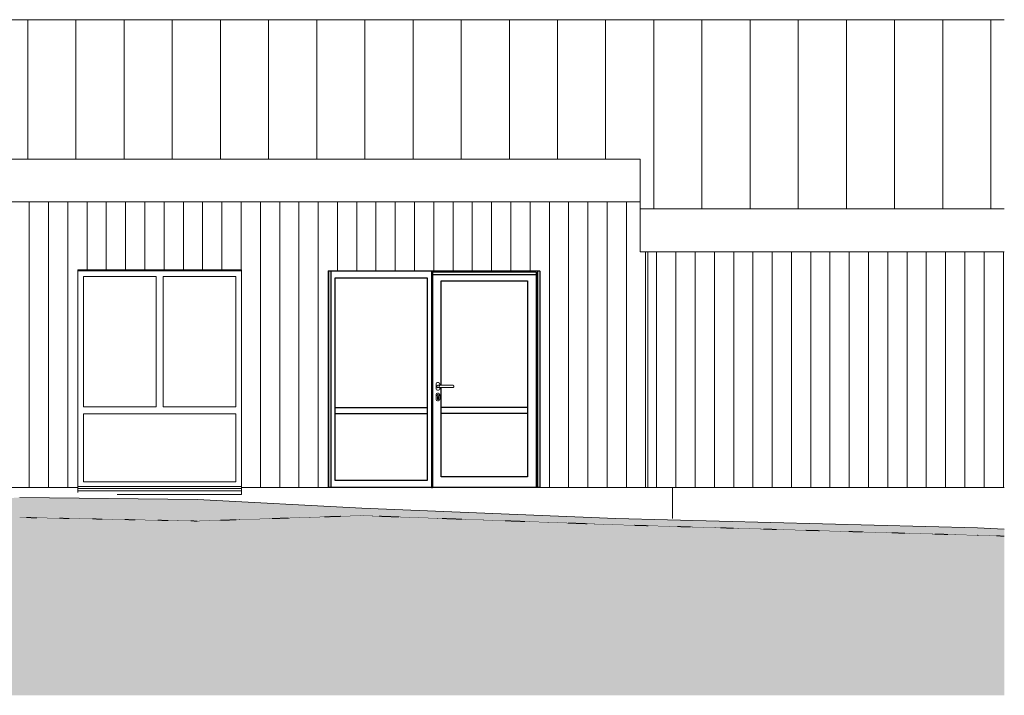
# Model space of a CAD drawing. Header units: millimetres. Extents: x -19731 to 221935, y -2951 to 6011.
# Tile 41 of 41: x 211712 to 221935, y -2158 to 4860. Entities that reach past the tile are written whole.
import ezdxf

# ---------------------------------------------------------------- set-up
doc = ezdxf.new("R2010")
doc.units = ezdxf.units.MM
doc.linetypes.add('A-pointilles', pattern=[0.53, 0, -0.53])
for name, color, linetype, lineweight in [('A-DOOR', 31, 'Continuous', 25), ('A-DOOR-FRAM', 31, 'Continuous', 25), ('A-FLOR', 192, 'Continuous', 13), ('A-GLAZ', 151, 'Continuous', 13), ('A-ROOF', 132, 'Continuous', 13), ('A-ROOF-PATT', 132, 'Continuous', 13), ('A-WALL', 113, 'Continuous', 13), ('A-WALL-PATT', 111, 'Continuous', 13), ('C-TOPO-FNSH', 192, 'A-pointilles', 13), ('C-TOPO-PATT', 8, 'Continuous', 100)]:
    doc.layers.add(name, color=color, linetype=linetype, lineweight=lineweight)
pattern_1 = [(90, (218411.3, 0), (-200, 1e-14), [])]

# ---------------------------------------------------------------- blocks, each defined once
blk = doc.blocks.new('Menuiserie Alu - 2fixes - Allège - 170x220cm - Bavette Alu-8259346-COUPE GG_50')
at = {"layer": 'A-GLAZ'}
for p, q in [((31239, 2250), (29539, 2250)), ((29598, 837), (29598, 2191)), ((29598, 2191), (30352, 2191)), ((30352, 2191), (30352, 837)), ((30425, 837), (30425, 2191)), ((30425, 2191), (31180, 2191)), ((31180, 2191), (31180, 837)), ((30352, 837), (29598, 837)), ((31180, 837), (30425, 837)), ((29598, 764), (29598, 59)), ((31180, 764), (29598, 764)), ((31180, 59), (31180, 764)), ((29539, 10), (31239, 10)), ((29539, -10), (29539, 0)), ((29598, 59), (31180, 59)), ((31239, 0), (31239, -10)), ((31239, -10), (29539, -10))]:
    blk.add_line(p, q, dxfattribs=at)
blk = doc.blocks.new('Bavette Aluminium - Bavelle Aluminium-8257344-COUPE GG_50')
at = {"layer": 'A-GLAZ'}
for p, q in [((29539, -34), (29539, -10)), ((29539, -50), (29539, -34)), ((31239, -34), (29539, -34)), ((31239, -72), (29948, -72)), ((31239, -10), (31239, -34)), ((31239, -34), (31239, -72))]:
    blk.add_line(p, q, dxfattribs=at)
blk = doc.blocks.new('Ensemble menuisé - Porte 1v _ chassis fixes latéraux adaptatifs - 170x220mm _ Porte 1vantail _ 1 fixe G-8256522-COUPE GG_50')
at = {"layer": 'A-DOOR'}
for p, q in [((32141, 2248), (32141, 2)), ((32166, 2248), (32141, 2248)), ((32166, 2248), (32166, 2)), ((34312, 2248), (34312, 2)), ((34337, 2248), (34312, 2248)), ((34337, 2248), (34337, 2)), ((32166, 2), (32141, 2)), ((34337, 2), (34312, 2))]:
    blk.add_line(p, q, dxfattribs=at)
blk = doc.blocks.new('Menuiserie Metallique Chassis porte - Chassis porte vitrée-8259447-COUPE GG_50')
at = {"layer": 'A-DOOR', "lineweight": 13}
for p, q in [((33262, 1078), (33262, 1023)), ((33284, 1090), (33274, 1090)), ((33304, 1063), (33279, 1063)), ((33279, 1038), (33304, 1038)), ((33297, 1063), (33297, 1078)), ((33297, 1023), (33297, 1038)), ((33432, 1063), (33304, 1063)), ((33304, 1038), (33432, 1038)), ((33262, 968), (33262, 913)), ((33274, 1010), (33284, 1010)), ((33284, 980), (33274, 980)), ((33274, 915), (33274, 947)), ((33284, 947), (33284, 915)), ((33297, 913), (33297, 968)), ((33284, 915), (33274, 915)), ((33274, 900), (33284, 900))]:
    blk.add_line(p, q, dxfattribs=at)
for centre, radius, start, end in [((33274, 1078), 12.5, 90, 180), ((33274, 1023), 12.5, 180, 270), ((33279, 1050), 12.5, 90, 180), ((33279, 1050), 12.5, 180, 270), ((33284, 1078), 12.5, 0, 90), ((33284, 1023), 12.5, 270, 0), ((33274, 968), 12.5, 90, 180), ((33279, 956), 10, 300, 240), ((33284, 968), 12.5, 360, 90), ((33274, 913), 12.5, 180, 270), ((33284, 913), 12.5, 270, 0)]:
    blk.add_arc(centre, radius, start, end, dxfattribs=at)
for points, knots in [([(33292, 1050), (33292, 1051), (33292, 1053), (33292, 1055), (33293, 1056), (33294, 1057), (33295, 1058), (33295, 1059), (33296, 1060), (33298, 1061), (33298, 1061), (33299, 1062), (33300, 1062), (33301, 1062), (33302, 1062), (33302, 1062), (33303, 1062), (33304, 1063), (33304, 1063)], [0, 0, 0, 0, 0.0833333, 0.125, 0.1666667, 0.2083333, 0.2291667, 0.25, 0.2916667, 0.3333333, 0.3541667, 0.375, 0.3958333, 0.4166667, 0.4375, 0.4583333, 0.4791667, 0.5, 0.5, 0.5, 0.5]), ([(33304, 1038), (33304, 1038), (33303, 1038), (33302, 1038), (33302, 1038), (33301, 1038), (33300, 1038), (33299, 1038), (33298, 1039), (33298, 1039), (33297, 1040), (33296, 1040), (33295, 1041), (33295, 1042), (33294, 1043), (33293, 1044), (33292, 1045), (33292, 1047), (33292, 1049), (33292, 1050)], [0.5, 0.5, 0.5, 0.5, 0.5208333, 0.5416667, 0.5625, 0.5833333, 0.6041667, 0.625, 0.6458333, 0.6666667, 0.6875, 0.7083333, 0.75, 0.7708333, 0.7916667, 0.8333333, 0.875, 0.9166667, 1, 1, 1, 1]), ([(33444, 1050), (33444, 1051), (33444, 1053), (33443, 1055), (33442, 1056), (33442, 1057), (33441, 1058), (33440, 1059), (33439, 1060), (33438, 1061), (33437, 1061), (33436, 1062), (33436, 1062), (33435, 1062), (33434, 1062), (33433, 1062), (33432, 1062), (33432, 1063), (33432, 1063)], [0, 0, 0, 0, 0.0833333, 0.125, 0.1666667, 0.2083333, 0.2291667, 0.25, 0.2916667, 0.3333333, 0.3541667, 0.375, 0.3958333, 0.4166667, 0.4375, 0.4583333, 0.4791667, 0.5, 0.5, 0.5, 0.5]), ([(33432, 1038), (33432, 1038), (33432, 1038), (33433, 1038), (33434, 1038), (33435, 1038), (33436, 1038), (33436, 1038), (33437, 1039), (33438, 1039), (33438, 1040), (33439, 1040), (33440, 1041), (33441, 1042), (33442, 1043), (33442, 1044), (33443, 1045), (33444, 1047), (33444, 1049), (33444, 1050)], [0.5, 0.5, 0.5, 0.5, 0.5208333, 0.5416667, 0.5625, 0.5833333, 0.6041667, 0.625, 0.6458333, 0.6666667, 0.6875, 0.7083333, 0.75, 0.7708333, 0.7916667, 0.8333333, 0.875, 0.9166667, 1, 1, 1, 1])]:
    blk.add_open_spline(points, degree=3, knots=knots, dxfattribs=at)
at = {"layer": 'A-DOOR-FRAM'}
for p, q in [((33212, 2248), (33212, 2)), ((34312, 2248), (33212, 2248)), ((33222, 2213), (34302, 2213)), ((33222, 2), (33222, 2213)), ((33224, 2238), (33224, 2)), ((34299, 2238), (33224, 2238)), ((33314, 1063), (33314, 2148)), ((33314, 2148), (34209, 2148)), ((34209, 2148), (34209, 112)), ((34299, 2238), (34299, 2)), ((34302, 2213), (34302, 2)), ((34312, 2248), (34312, 2)), ((33314, 112), (33314, 1038)), ((34209, 833), (33314, 833)), ((34209, 768), (33314, 768)), ((34209, 112), (33314, 112)), ((33212, 2), (33222, 2)), ((33222, 2), (33224, 2)), ((34299, 2), (33224, 2)), ((34302, 2), (34299, 2)), ((34312, 2), (34302, 2))]:
    blk.add_line(p, q, dxfattribs=at)
blk = doc.blocks.new('Menuiserie Métallique Chassis fixe - Chassis fixe vitré-8259451-COUPE GG_50')
at = {"layer": 'A-DOOR-FRAM'}
for p, q in [((32166, 2248), (32166, 2)), ((33212, 2248), (32166, 2248)), ((32211, 2178), (33167, 2178)), ((32211, 72), (32211, 2178)), ((33167, 2178), (33167, 72)), ((33212, 2248), (33212, 2)), ((32211, 833), (33167, 833)), ((32211, 768), (33167, 768)), ((33212, 2), (32166, 2)), ((33167, 72), (32211, 72))]:
    blk.add_line(p, q, dxfattribs=at)

msp = doc.modelspace()

# ---------------------------------------------------------------- hatches: boundary and pattern name
at = {"layer": 'A-ROOF-PATT'}
h = msp.add_hatch(dxfattribs=at)
h.set_pattern_fill('FP_76', color=256, style=0, pattern_type=2)
h.set_pattern_definition([(90, (225295.8, 5642.6), (-500, 3e-14), [])])
h.paths.add_polyline_path([(218155.5, 2894.2), (221935.5, 2894.2), (221935.5, 4860), (196278.6, 4860), (196278.6, 3412.1), (218155.5, 3412.1)])
at = {"layer": 'A-WALL-PATT'}
h = msp.add_hatch(dxfattribs=at)
h.set_pattern_fill('FP_75', color=256, style=0, pattern_type=2)
h.set_pattern_definition(pattern_1)
h.paths.add_polyline_path([(206296.9, 0), (209714.2, 0), (209714.2, 2260), (211414.2, 2260), (211414.2, 0), (212314.2, 0), (212314.2, 2260), (214014.2, 2260), (214014.2, 0), (214914.2, 0), (214914.2, 2250), (217114.2, 2250), (217114.2, 0), (218234.2, 0), (218234.2, 2449.7), (218155.5, 2449.7), (218155.5, 2967.6), (201476.3, 2967.6), (201476.3, 0), (206066.9, 0)])
h.paths.add_polyline_path([(204227.1, 695.6), (203646.3, 695.6), (203646.3, 2260), (204346.3, 2260), (204346.3, 695.6), (204342, 695.6)])
h.paths.add_polyline_path([(201697.3, 695.6), (201496.3, 695.6), (201496.3, 2260), (202196.3, 2260), (202196.3, 695.6), (201927.3, 695.6)])
h = msp.add_hatch(dxfattribs=at)
h.set_pattern_fill('FP_102', color=256, style=0, pattern_type=2)
h.set_pattern_definition([(90, (225125.3, 0), (-200, 1e-14), [])])
h.paths.add_polyline_path([(221935.5, 0), (221935.5, 2449.7), (218234.2, 2449.7), (218234.2, 0), (218255.8, 0)])
h = msp.add_hatch(dxfattribs=at)
h.set_pattern_fill('FP_75', color=256, style=0, pattern_type=2)
h.set_pattern_definition(pattern_1)
h.paths.add_polyline_path([(213656.2, 2251.5), (214014.2, 2251.5), (214014.2, 2260), (212314.2, 2260), (212314.2, 2251.5), (212736.3, 2251.5)])
at = {"layer": 'C-TOPO-PATT', "lineweight": 13}
h = msp.add_hatch(dxfattribs=at)
h.set_pattern_fill('FP_108', color=256, style=0, pattern_type=2)
h.set_pattern_definition([(45, (181487.43, 6040.61), (213.84253, 356.40374), [1612.9, -806.45]), (135, (181487.43, 6040.61), (213.84253, -356.40374), [1612.9, -806.45])])
h.paths.add_polyline_path([(186978.6, -2158.2), (221935.5, -2158.2), (221935.5, -431), (221657.3, -417.9), (217902.9, -321.9), (215264.6, -215.1), (213557.5, -124), (211712, -102.4), (211325.9, -131.9), (211222, -138.1), (210088.3, -168.8), (204648, -74.7), (202042.2, -92), (201352.3, -95.3), (199857.4, -85.9), (197040.2, -28.7), (196627.8, -20), (195932.9, -20), (195932.9, -605), (181625.5, -605), (181625.5, -20), (178929.3, -20), (175475.9, -100), (175134.6, -99.7), (172029.1, 6.1), (171318.5, 22.3), (171138.1, 18.4), (170002, 26.9), (169533.1, 17.4), (169040.2, 1.6), (168860.6, -3), (167709.8, -92.6), (167240.6, -138), (166442.1, -121), (166110.1, -118.4), (163060.7, -45), (163060.7, -2158.2), (185138.7, -2158.2)])

# ---------------------------------------------------------------- linework, layer by layer
at = {"layer": 'A-FLOR'}
for p, q in [((214914.2, 0), (217114.2, 0)), ((218489.2, 0), (218489.2, -320.1))]:
    msp.add_line(p, q, dxfattribs=at)
at = {"layer": 'A-ROOF'}
for p, q in [((221935.5, 4860), (196278.6, 4860)), ((196278.6, 3412.1), (218155.5, 3412.1)), ((218155.5, 3412.1), (218155.5, 2449.7)), ((218155.5, 2967.6), (199753.3, 2967.6)), ((218155.5, 2894.2), (221935.5, 2894.2)), ((221935.5, 2449.7), (218155.5, 2449.7))]:
    msp.add_line(p, q, dxfattribs=at)
at = {"layer": 'A-WALL'}
for p, q in [((218234.2, 2449.7), (218234.2, 0)), ((212314.2, 0), (212314.2, 2260)), ((212314.2, 2260), (214014.2, 2260)), ((214014.2, 2251.5), (212314.2, 2251.5)), ((214014.2, 2260), (214014.2, 0)), ((214914.2, 0), (214914.2, 2250)), ((214914.2, 2250), (217114.2, 2250)), ((217114.2, 2250), (217114.2, 0)), ((211414.2, 0), (212314.2, 0)), ((214014.2, 0), (214914.2, 0)), ((217114.2, 0), (221935.5, 0))]:
    msp.add_line(p, q, dxfattribs=at)
at = {"layer": 'C-TOPO-FNSH', "color": 7, "linetype": 'Continuous'}
for p, q in [((213557.5, -124), (211712, -102.4)), ((215264.6, -215.1), (213557.5, -124)), ((217902.9, -321.9), (215264.6, -215.1)), ((221657.3, -417.9), (217902.9, -321.9)), ((221935.5, -431), (221657.3, -417.9))]:
    msp.add_line(p, q, dxfattribs=at)
at = {"layer": 'C-TOPO-FNSH', "color": 40}
for p, q in [((215264.6, -291.5), (213557.5, -348.2)), ((217902.9, -386.7), (215264.6, -291.5)), ((213557.5, -348.2), (211712, -310.5)), ((221657.3, -496.2), (217902.9, -386.7)), ((221935.5, -504.5), (221657.3, -496.2))]:
    msp.add_line(p, q, dxfattribs=at)

# ---------------------------------------------------------------- block references
at = {"layer": 'A-DOOR'}
msp.add_blockref('Ensemble menuisé - Porte 1v _ chassis fixes latéraux adaptatifs - 170x220mm _ Porte 1vantail _ 1 fixe G-8256522-COUPE GG_50', (182775.7, 0), dxfattribs=at)
at = {"layer": 'A-DOOR-FRAM'}
for name in ['Menuiserie Métallique Chassis fixe - Chassis fixe vitré-8259451-COUPE GG_50', 'Menuiserie Metallique Chassis porte - Chassis porte vitrée-8259447-COUPE GG_50']:
    msp.add_blockref(name, (182775.7, 0), dxfattribs=at)
at = {"layer": 'A-GLAZ'}
for name in ['Menuiserie Alu - 2fixes - Allège - 170x220cm - Bavette Alu-8259346-COUPE GG_50', 'Bavette Aluminium - Bavelle Aluminium-8257344-COUPE GG_50']:
    msp.add_blockref(name, (182775.7, 0), dxfattribs=at)

doc.saveas('drawing.dxf')
